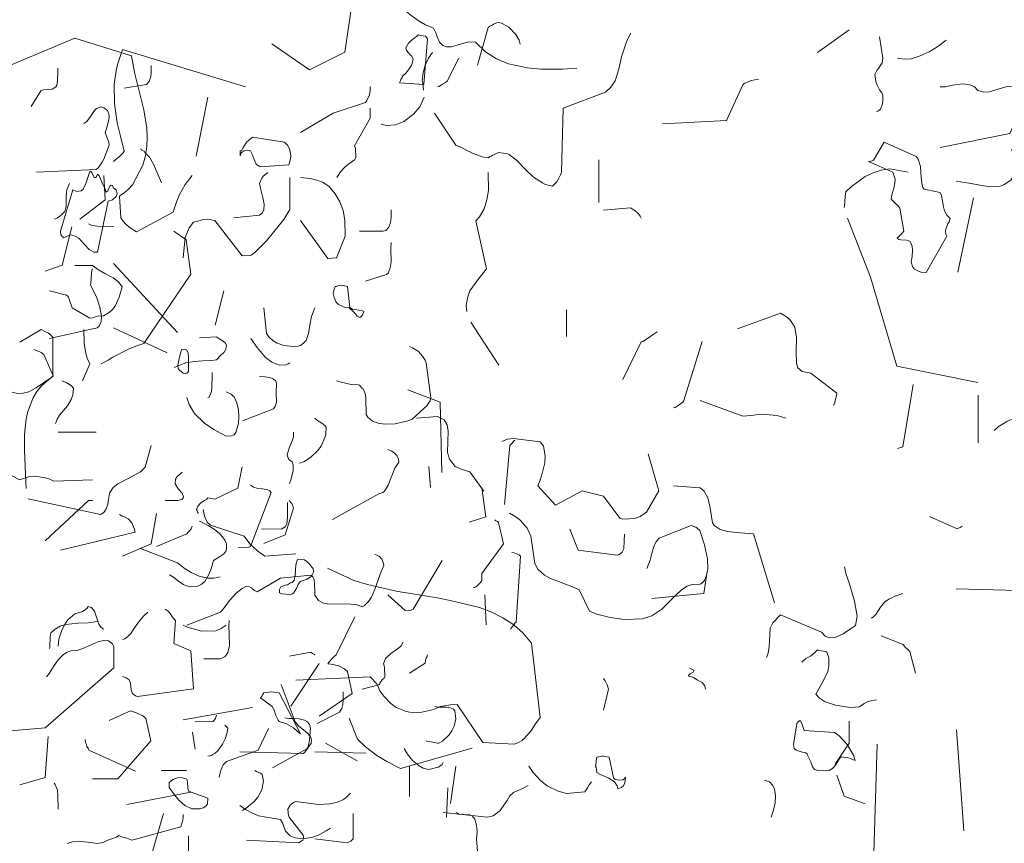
# Model space of a CAD drawing. Header units: metres. Extents: x 180716 to 180809, y 418548 to 418668.
# Tile 63 of 148: x 180796.89 to 180797.721, y 418577.005 to 418577.699. Entities that reach past the tile are written whole.
import ezdxf

# ---------------------------------------------------------------- set-up
doc = ezdxf.new("R2010")
doc.units = ezdxf.units.M
doc.layers.get('0').update_dxf_attribs({"color": 30, "lineweight": 0})
doc.layers.add('B-WE-GR-BOOM-SD', color=253, linetype='Continuous', lineweight=0)

# ---------------------------------------------------------------- blocks, each defined once
blk = doc.blocks.new('SGR-BOOM_S02_G_ZIJ-D')
at = {"flags": 128}
for points in [[(1.2499, 9.0799), (1.489, 9.18), (1.6803, 9.1199), (1.6914, 9.0599), (1.7215, 8.9386), (1.7315, 8.8764), (1.7326, 8.8463), (1.7315, 8.8152), (1.727, 8.7829), (1.7181, 8.7518), (1.6836, 8.6851), (1.6681, 8.6684), (1.6503, 8.6551), (1.6447, 8.6517), (1.6392, 8.6473), (1.6436, 8.5739), (1.6503, 8.5639), (1.6625, 8.5516), (1.6759, 8.5405), (1.697, 8.5272), (1.8204, 8.5928), (1.8293, 8.6217), (1.8405, 8.6506), (1.8616, 8.6862), (1.8849, 8.7173)], [(1.3411, 8.9498), (1.3745, 9.002), (1.3834, 9.0054), (1.3967, 9.0065), (1.4123, 9.0076), (1.4245, 9.0154), (1.4279, 9.022), (1.4301, 9.0343), (1.4312, 9.0688), (1.4312, 9.0788)], [(1.36, 8.7285), (1.5613, 8.7374), (1.5691, 8.744), (1.5813, 8.7618), (1.5869, 8.7718), (1.6047, 8.8196), (1.6036, 8.8297), (1.5958, 8.8497), (1.5913, 8.8619), (1.5969, 8.8775), (1.6036, 8.9053), (1.6047, 8.9153), (1.6036, 8.9253), (1.5991, 8.9364), (1.5958, 8.9386), (1.5925, 8.942), (1.5869, 8.9453), (1.5769, 8.9487), (1.5624, 8.9431), (1.5546, 8.9364), (1.5413, 8.9164), (1.5291, 8.8986), (1.5191, 8.8919)], [(1.5057, 8.5694), (1.5913, 8.635), (1.5869, 8.7173)], [(2.0239, 8.5739), (2.1118, 8.5828), (2.1218, 8.5906), (2.1263, 8.6017), (2.1274, 8.6206), (2.1229, 8.6428), (2.1151, 8.674), (2.1118, 8.6895), (2.1196, 8.7084), (2.124, 8.7151), (2.1396, 8.7273)], [(1.419, 8.5694), (1.4234, 8.5705), (1.4301, 8.5739), (1.4379, 8.5794), (1.4434, 8.5839), (1.4546, 8.5961), (1.459, 8.6139), (1.4601, 8.6484), (1.4623, 8.6684), (1.4712, 8.6895)], [(1.3889, 8.3948), (1.4457, 8.4148), (1.479, 8.5438)], [(1.5346, 8.5539), (1.5435, 8.5494), (1.5647, 8.5461), (1.6203, 8.545)], [(1.578, 8.0823), (1.6014, 8.0946), (1.6169, 8.1046), (1.6703, 8.1313), (1.7003, 8.1435), (1.7215, 8.1502), (1.8805, 8.3848), (1.8649, 8.5005), (1.8605, 8.5038), (1.8494, 8.5105), (1.8371, 8.5194), (1.8316, 8.5227), (1.8227, 8.5294)], [(1.4034, 8.3281), (1.4612, 8.3136), (1.4668, 8.3092), (1.4712, 8.297), (1.4801, 8.2703), (1.5391, 8.2358), (1.5491, 8.2369), (1.5569, 8.2402), (1.5658, 8.2425), (1.5858, 8.2436), (1.6047, 8.2547), (1.6158, 8.2647), (1.6247, 8.2769), (1.6381, 8.307), (1.6481, 8.3414), (1.6358, 8.3581), (1.618, 8.3715), (1.5902, 8.387), (1.5691, 8.3993), (1.548, 8.4137), (1.489, 8.4137)], [(1.9628, 8.2124), (1.9917, 8.3281)], [(2.1263, 8.2703), (2.1352, 8.1846), (2.1429, 8.1724), (2.1585, 8.1591), (2.1719, 8.1513), (2.1941, 8.1435), (2.2264, 8.1402), (2.2419, 8.1413), (2.2519, 8.1446), (2.2642, 8.1546), (2.2697, 8.1602), (2.2775, 8.1846), (2.282, 8.2124), (2.2875, 8.2414), (2.2986, 8.2703)], [(1.2555, 8.01), (1.2566, 8.0089), (1.2577, 8.0056), (1.2611, 8), (1.2733, 7.9878), (1.2955, 7.9822), (1.3144, 7.9834), (1.3333, 7.9878), (1.3589, 8.0011), (1.3834, 8.0178), (1.4145, 8.039), (1.4145, 8.1713), (1.4045, 8.1824), (1.4001, 8.1858), (1.3878, 8.1913), (1.3756, 8.198), (1.3033, 8.1546)], [(1.5146, 8.0245), (1.5391, 8.0823), (1.5302, 8.1012), (1.5246, 8.1224), (1.5202, 8.1513), (1.5191, 8.198)], [(1.8238, 8.069), (1.8393, 8.0768), (1.8638, 8.0857), (1.8916, 8.0901), (1.9205, 8.0923), (1.9494, 8.0934), (1.9672, 8.0957), (1.9806, 8.1101), (1.9928, 8.1213), (1.9984, 8.1313), (2.0006, 8.1446), (1.9961, 8.1524), (1.9895, 8.158), (1.9728, 8.168), (1.9672, 8.1735), (1.9094, 8.1691)], [(2.372, 8.0245), (2.3876, 8.0201), (2.421, 8.0123), (2.4443, 8.0112), (2.4488, 8.01), (2.4532, 8.0045), (2.4566, 8), (2.4621, 7.9978), (2.4688, 7.9822), (2.471, 7.9656), (2.4721, 7.9111), (2.4777, 7.9022), (2.4933, 7.8888), (2.5122, 7.8822), (2.5344, 7.8788), (2.57, 7.8799), (2.6122, 7.8899), (2.6267, 7.8955), (2.6501, 7.9166), (2.669, 7.9333), (2.6768, 7.94), (2.6823, 7.9489), (2.6879, 7.9567), (2.6901, 7.9678), (2.6745, 8.0857), (2.6712, 8.0946), (2.6623, 8.1079), (2.6478, 8.1235), (2.6278, 8.1357), (2.6167, 8.1402)], [(1.9372, 7.9667), (1.9417, 7.97), (1.9494, 7.9889), (1.9506, 8.0056), (1.9517, 8.0401), (1.9517, 8.0523)], [(2.054, 7.8899), (2.1596, 7.93), (2.1652, 7.9378), (2.1696, 7.9522), (2.1685, 7.9856), (2.1696, 8.0145), (2.1674, 8.0234), (2.1585, 8.0312), (2.1452, 8.0356), (2.1307, 8.0378), (2.1118, 8.039)], [(1.4234, 7.881), (1.429, 7.8955), (1.4368, 7.9088), (1.4635, 7.94), (1.4768, 7.9611), (1.4824, 7.9778), (1.4846, 7.9989), (1.479, 8.0067), (1.4712, 8.0123), (1.4657, 8.0156), (1.459, 8.0189), (1.4457, 8.0245)], [(2.2464, 7.7465), (2.2631, 7.7531), (2.2864, 7.7687), (2.3075, 7.7887), (2.3198, 7.8043), (2.332, 7.8332), (2.3353, 7.8432), (2.3364, 7.8688), (2.3331, 7.8733), (2.3264, 7.8788), (2.3187, 7.8844), (2.3075, 7.891), (2.2986, 7.8988)], [(1.4323, 7.851), (1.5613, 7.851)], [(2.213, 7.6786), (2.2186, 7.6942), (2.2252, 7.722), (2.2252, 7.7409), (2.2219, 7.7509), (2.2108, 7.7598), (2.2063, 7.7709), (2.2052, 7.7765), (2.213, 7.801), (2.2219, 7.8221), (2.2264, 7.8354), (2.2264, 7.851)], [(2.3576, 7.5574), (2.5144, 7.643), (2.5277, 7.6486), (2.5333, 7.6531), (2.5455, 7.6731), (2.5689, 7.7298), (2.5822, 7.7498), (2.5811, 7.7609), (2.5755, 7.7732), (2.5678, 7.7809), (2.5578, 7.7876), (2.5444, 7.7932)], [(1.905, 7.5774), (1.905, 7.5785), (1.9027, 7.5819), (1.9016, 7.5874), (1.8994, 7.5908), (1.9038, 7.6019), (1.9127, 7.6119), (1.9205, 7.6175), (1.9261, 7.6208), (1.9328, 7.6241), (1.9372, 7.6297), (1.9439, 7.6286), (1.9606, 7.6253), (2.0384, 7.6631), (2.0529, 7.7342)], [(2.6834, 7.7354), (2.689, 7.6653)], [(1.1732, 7.6731), (1.2299, 7.7298), (1.3022, 7.6909), (1.3322, 7.7009), (1.3534, 7.7031), (1.3901, 7.6975), (1.4045, 7.6931), (1.4179, 7.6864), (1.548, 7.6909)], [(1.7937, 7.6208), (1.836, 7.6208), (1.8494, 7.6241), (1.8538, 7.6297), (1.8549, 7.633), (1.8505, 7.6453), (1.8371, 7.6608), (1.8271, 7.6775), (1.8282, 7.6931), (1.8338, 7.702), (1.846, 7.712), (1.8505, 7.7164)], [(2.0395, 7.4618), (2.0718, 7.4629), (2.0773, 7.464), (2.0818, 7.4662), (2.1507, 7.6486), (2.1463, 7.6542), (2.1396, 7.6575), (2.1218, 7.6608), (2.1062, 7.662), (2.0918, 7.6664), (2.0818, 7.6731)], [(2.8191, 7.5485), (2.8758, 7.5663), (2.8614, 7.6642)], [(-1.686, 7.3984), (-1.5848, 7.3283), (-1.4892, 7.3761), (-1.4636, 7.5474), (-1.5136, 7.6342), (-1.5181, 7.6375), (-1.5225, 7.6408), (-1.5259, 7.6419), (-1.527, 7.643)], [(1.3889, 7.4851), (1.5346, 7.6208), (1.548, 7.6208)], [(2.1263, 7.4762), (2.1985, 7.5051), (2.2264, 7.5952), (2.2252, 7.5997), (2.223, 7.6052), (2.2208, 7.6108), (2.2175, 7.6141), (2.2119, 7.6208)], [(1.6492, 7.4329), (1.7459, 7.4751), (1.7648, 7.5774)], [(1.8082, 7.3706), (1.8215, 7.3628), (1.8393, 7.3483), (1.8549, 7.3383), (1.866, 7.3328), (1.8794, 7.3294), (1.9038, 7.3317), (1.915, 7.3383), (1.9205, 7.3428), (1.9272, 7.3483), (1.9405, 7.3717), (1.9483, 7.3906), (1.9572, 7.4184), (1.9683, 7.4251), (1.975, 7.4295), (1.9806, 7.4329), (1.9906, 7.4406), (1.9984, 7.4495), (1.9995, 7.4529), (2.0006, 7.4607), (2.0006, 7.4751), (1.995, 7.4874), (1.9873, 7.4985), (1.9772, 7.5096), (1.9594, 7.5241), (1.9383, 7.5363), (1.9094, 7.5519)], [(2.8336, 7.3272), (2.8369, 7.3272), (2.8413, 7.3294), (2.8469, 7.335), (2.8502, 7.3383), (2.8591, 7.3461), (2.8614, 7.3517), (2.8625, 7.355), (2.8625, 7.375), (2.9348, 7.4751), (2.9181, 7.5474), (2.9147, 7.5507), (2.9103, 7.553), (2.9081, 7.5541), (2.9058, 7.5563)], [(-1.3724, 7.5341), (-1.3413, 7.5029), (-1.3135, 7.4773), (-1.289, 7.4596), (-1.2712, 7.4495), (-1.2501, 7.4406), (-1.2423, 7.4262), (-1.2401, 7.4173), (-1.2334, 7.4028), (-1.2245, 7.3939), (-1.2145, 7.3906), (-1.2022, 7.3906), (-1.1833, 7.3962), (-1.1555, 7.4039), (-1.1366, 7.4028), (-1.1099, 7.3773), (-1.0799, 7.3584), (-1.0477, 7.345), (-0.9965, 7.3339), (-0.9598, 7.3306), (-0.902, 7.3306), (-0.8631, 7.3328)], [(1.7648, 7.4662), (1.8671, 7.5085), (1.8716, 7.514), (1.876, 7.5185), (1.8816, 7.5252), (1.8849, 7.5341)], [(-1.1314, 7.3413), (-1.1025, 7.4425), (-1.098, 7.4459), (-1.0913, 7.4492), (-1.0858, 7.4525), (-1.0791, 7.4548), (-1.0747, 7.457), (-1.0647, 7.4537), (-1.0469, 7.4437), (-1.028, 7.4236), (-1.0191, 7.4081), (-1.0157, 7.3981)], [(2.9637, 7.4462), (2.9715, 7.4451), (2.977, 7.4429), (2.9881, 7.4373), (2.9926, 7.4329), (2.9781, 7.2104), (2.9737, 7.2071), (2.9692, 7.2004), (2.9626, 7.1915), (2.9592, 7.1871)], [(-1.3338, 7.3113), (-1.326, 7.318), (-1.3204, 7.3247), (-1.316, 7.3313), (-1.3104, 7.3391), (-1.3071, 7.3458), (-1.3049, 7.358), (-1.3093, 7.3658), (-1.3126, 7.3691), (-1.3193, 7.3758), (-1.3227, 7.3814), (-1.3249, 7.388), (-1.3171, 7.4003), (-1.3115, 7.407), (-1.3015, 7.4147), (-1.296, 7.4181), (-1.2915, 7.4225), (-1.2837, 7.4214), (-1.2715, 7.4192), (-1.2659, 7.4125), (-1.2759, 7.2891), (-1.3416, 7.2935), (-1.3393, 7.2991), (-1.3382, 7.3024), (-1.3349, 7.308), (-1.3338, 7.3113), (-1.3338, 7.3113)], [(-1.247, 7.2112), (-1.1892, 7.1256), (-1.1747, 7.1189), (-1.1603, 7.1111), (-1.138, 7.1011), (-1.1147, 7.0933), (-1.1014, 7.0911), (-1.098, 7.0945), (-1.0947, 7.0956), (-1.0913, 7.0978), (-1.0836, 7.1011), (-1.0747, 7.1056), (-1.068, 7.1045), (-1.0502, 7.1022), (-1.0457, 7.1), (-1.0257, 7.0844), (-1.0001, 7.0578), (-0.9801, 7.0388), (-0.9557, 7.0233), (-0.9479, 7.0188), (-0.929, 7.0144), (-0.9256, 7.0177), (-0.9201, 7.0233), (-0.9167, 7.0266), (-0.9112, 7.0366), (-0.9067, 7.0455), (-0.9045, 7.0522), (-0.9001, 7.2246), (-0.7855, 7.2679), (-0.7711, 7.2813), (-0.7599, 7.2991), (-0.7499, 7.3302), (-0.7421, 7.3636), (-0.7277, 7.407), (-0.7177, 7.427)], [(-0.2136, 7.375), (-0.128, 7.4362)], [(-0.0546, 7.216), (-0.049, 7.2182), (-0.0434, 7.2227), (-0.0379, 7.2371), (-0.0368, 7.2471), (-0.0368, 7.2605), (-0.0401, 7.266), (-0.0457, 7.2749), (-0.0512, 7.285), (-0.0557, 7.2972), (-0.059, 7.3161), (-0.0523, 7.3283), (-0.049, 7.3317), (-0.0457, 7.3361), (-0.0423, 7.3417), (-0.039, 7.3472), (-0.0368, 7.3595), (-0.0457, 7.4173)], [(1.8671, 7.2004), (1.9806, 7.2449), (1.9928, 7.2594), (2.0106, 7.2838), (2.0328, 7.3083), (2.0529, 7.3239), (2.0684, 7.3317), (2.0784, 7.3294), (2.0851, 7.3261), (2.0907, 7.3205), (2.0951, 7.3172), (2.104, 7.3128), (2.183, 7.3595), (2.2853, 7.3695), (2.292, 7.3639), (2.2964, 7.3539), (2.2975, 7.3406), (2.2986, 7.3105), (2.2986, 7.3016), (2.3109, 7.2838), (2.3276, 7.2749), (2.3465, 7.2716), (2.4032, 7.2727), (2.4376, 7.2705), (2.4577, 7.2627), (2.4666, 7.2672), (2.4799, 7.2805), (2.4899, 7.295), (2.501, 7.3217), (2.5222, 7.3817), (2.5311, 7.4017), (2.5288, 7.4117), (2.5244, 7.4229), (2.5166, 7.4318), (2.501, 7.4406)], [(2.5444, 7.3027), (2.6034, 7.2505), (2.6234, 7.2516), (2.63, 7.2549), (2.7279, 7.4184)], [(0.0022, 7.3595), (0.0211, 7.3572), (0.0389, 7.3584), (0.0633, 7.3661), (0.0878, 7.3773), (0.1111, 7.3917), (0.1334, 7.4084)], [(-2.1134, 7.0811), (-2.1045, 7.0889), (-2.1, 7.0922), (-2.0945, 7.0978), (-2.0878, 7.1045), (-2.0844, 7.1089), (-2.0956, 7.1534), (-2.1033, 7.1856), (-2.1111, 7.2368), (-2.1122, 7.2902), (-2.1067, 7.3269), (-2.1022, 7.3458), (-2.0889, 7.3836), (-1.7575, 7.2824)], [(-1.2768, 7.2738), (-1.279, 7.2927), (-1.2801, 7.2994), (-1.2779, 7.3205), (-1.2723, 7.3406), (-1.2634, 7.3595), (-1.2523, 7.375)], [(-2.0844, 7.2791), (-2.0244, 7.2891), (-2.0177, 7.2969), (-2.0133, 7.3102), (-2.0122, 7.3213), (-2.0122, 7.3402)], [(-1.2389, 7.2827), (-1.2345, 7.2838), (-1.2256, 7.2894), (-1.2178, 7.2939), (-1.2134, 7.2983), (-1.1811, 7.3595)], [(-1.6085, 7.159), (-1.5206, 7.2112), (-1.4339, 7.2401), (-1.4305, 7.2435), (-1.4227, 7.2613), (-1.4205, 7.2724), (-1.4205, 7.2835)], [(-0.6317, 7.1826), (-0.4594, 7.1915), (-0.4149, 7.2883), (-0.4115, 7.2916), (-0.3926, 7.2994), (-0.3826, 7.3016), (-0.3726, 7.3027)], [(0.1178, 7.1193), (0.3058, 7.1571), (0.3391, 7.2316), (0.338, 7.2405), (0.3358, 7.2494), (0.3336, 7.2583), (0.3313, 7.2672), (0.3291, 7.2727), (0.3202, 7.2816), (0.3147, 7.2838), (0.2946, 7.2827), (0.2502, 7.2694), (0.2346, 7.2683), (0.219, 7.2727), (0.2101, 7.2827), (0.1979, 7.2883), (0.179, 7.2905), (0.1512, 7.2872), (0.1312, 7.2827), (0.1178, 7.2827)], [(2.8725, 7.3027), (2.8769, 7.2015)], [(1.4323, 7.1304), (1.4345, 7.1537), (1.4445, 7.1838), (1.4557, 7.2049), (1.4657, 7.2182), (1.489, 7.2394), (1.5146, 7.2471), (1.5235, 7.2527), (1.5302, 7.2583), (1.5335, 7.2638), (1.5446, 7.2605), (1.5546, 7.2483), (1.5702, 7.2038), (1.5769, 7.1938), (1.5858, 7.1871)], [(-1.8909, 7.0956), (-1.8587, 7.2546)], [(-1.3905, 7.1823), (-1.3894, 7.1812), (-1.3805, 7.179), (-1.3772, 7.1779), (-1.3527, 7.1801), (-1.3304, 7.189), (-1.3038, 7.209), (-1.2871, 7.229), (-1.2748, 7.2546)], [(1.6492, 7.0281), (1.6525, 7.0269), (1.6592, 7.0247), (1.6625, 7.0236), (1.6725, 7.0169), (1.677, 7.0047), (1.6781, 6.9936), (1.6792, 6.9814), (1.6836, 6.9702), (1.6892, 6.9658), (1.6937, 6.9624), (1.7003, 6.9602), (1.8894, 6.9858), (1.8805, 7.1137), (1.8227, 7.1393), (1.8282, 7.216), (1.8193, 7.226), (1.816, 7.2316), (1.8104, 7.2405), (1.8038, 7.2483), (1.7937, 7.2549)], [(1.6492, 7.1526), (1.657, 7.1548), (1.6681, 7.1626), (1.6781, 7.1726), (1.6859, 7.1849), (1.7037, 7.2104), (1.7203, 7.2316), (1.7348, 7.2449)], [(2.3131, 6.8935), (2.4243, 6.9702), (2.4087, 7.0447), (2.3965, 7.0548), (2.3798, 7.0636), (2.3531, 7.0692), (2.342, 7.0703), (2.3476, 7.0781), (2.3554, 7.087), (2.3643, 7.0948), (2.3709, 7.1003), (2.4332, 7.2293)], [(-1.5106, 7.0377), (-1.5006, 7.0533), (-1.4895, 7.0655), (-1.4795, 7.0744), (-1.4628, 7.0856), (-1.4594, 7.0922), (-1.4606, 7.1167), (-1.4628, 7.1234), (-1.4205, 7.1979), (-1.4205, 7.2246)], [(1.9239, 7.087), (1.9806, 7.087), (1.9961, 7.0948), (2.005, 7.1081), (2.0106, 7.1326), (2.0095, 7.1704), (2.0084, 7.1982), (2.0095, 7.216)], [(1.2733, 6.8446), (1.3889, 6.8546), (1.6203, 7.057), (1.6203, 7.1293), (1.6158, 7.1382), (1.6025, 7.1482), (1.5858, 7.1493), (1.5669, 7.1448), (1.5157, 7.1215), (1.4957, 7.1148), (1.4757, 7.1137), (1.4612, 7.1081), (1.449, 7.1003), (1.4323, 7.0837), (1.419, 7.0648), (1.4023, 7.0381), (1.3934, 7.0269)], [(-1.7719, 7.1089), (-1.7675, 7.1122), (-1.7642, 7.1167), (-1.7597, 7.1245), (-1.7542, 7.1334), (-1.7386, 7.1467), (-1.6518, 7.1334), (-1.6441, 7.1256), (-1.6385, 7.1156), (-1.6363, 7.1034), (-1.6352, 7.0945), (-1.6374, 7.0811), (-1.6407, 7.0722), (-1.7175, 7.0667), (-1.7286, 7.0744), (-1.7341, 7.0867), (-1.7397, 7.1011), (-1.7441, 7.11), (-1.7508, 7.1122), (-1.7608, 7.11), (-1.7686, 7.1045), (-1.7719, 7.0967), (-1.7719, 7.1089), (-1.7719, 7.1089)], [(-0.076, 7.0811), (-0.0704, 7.0822), (-0.066, 7.0833), (-0.0627, 7.0844), (-0.0337, 7.1334), (0.053, 7.0945), (0.0586, 7.0878), (0.0641, 7.0678), (0.0652, 7.0522), (0.0664, 7.0377), (0.0686, 7.0177), (0.0708, 7.011), (0.0741, 7.0066), (0.083, 7.0044), (0.1175, 6.9977), (0.1208, 6.9899), (0.1242, 6.9755), (0.1264, 6.9588), (0.1297, 6.9477), (0.1353, 6.9365), (0.1442, 6.9276), (0.142, 6.9187), (0.1386, 6.9132), (0.1331, 6.8987), (0.132, 6.8921), (0.1331, 6.8854), (0.1353, 6.8798), (0.0797, 6.782), (0.0664, 6.7831), (0.0608, 6.7842), (0.0486, 6.7909), (0.043, 6.7975), (0.0397, 6.8109), (0.0419, 6.8253), (0.043, 6.842), (0.0419, 6.8531), (0.0363, 6.8654), (0.033, 6.8676), (0.0263, 6.8687), (0.0119, 6.8698), (0.0063, 6.8709), (0.0018, 6.8743), (0.0085, 6.882), (0.0152, 6.8876), (0.0196, 6.8932), (0.0085, 6.9554), (0.003, 6.9621), (-0.0004, 6.9655), (-0.0037, 6.9688), (-0.0148, 6.9799), (-0.0126, 6.991), (-0.007, 7.0088), (-0.0048, 7.0233), (-0.0037, 7.0333), (-0.0104, 7.0522), (-0.076, 7.0811)], [(2.4577, 6.9847), (2.5144, 6.9991), (2.5199, 7.008), (2.5244, 7.0147), (2.5288, 7.0192), (2.5322, 7.0225), (2.5344, 7.0281), (2.5333, 7.0559), (2.5322, 7.0648), (2.53, 7.0703), (2.5366, 7.0881), (2.5544, 7.1048), (2.5811, 7.1226), (2.59, 7.1315), (2.5967, 7.1437)], [(-2.0411, 7.1156), (-2.0388, 7.1145), (-2.0377, 7.1122), (-2.03, 7.1078), (-2.0288, 7.1056), (-2.0166, 7.0933), (-2.0055, 7.0744), (-1.991, 7.0411), (-1.9844, 7.0233)], [(0.1612, 7.0281), (0.1957, 7.0225), (0.2246, 7.0169), (0.2524, 7.0125), (0.2802, 7.0147), (0.2891, 7.0181), (0.3091, 7.0314), (0.3147, 7.0403), (0.3191, 7.0559), (0.318, 7.0848), (0.3147, 7.1026), (0.3102, 7.1137)], [(2.213, 7.0959), (2.2853, 7.1092), (2.2875, 7.1081), (2.2909, 7.1048), (2.2975, 7.1015), (2.2986, 7.1003)], [(2.6178, 7.0392), (2.6712, 7.0725), (2.6723, 7.0826), (2.6745, 7.0892), (2.6768, 7.0926), (2.679, 7.1003)], [(-0.8041, 6.9702), (-0.8041, 7.0859)], [(2.2175, 6.928), (2.3131, 7.0714)], [(-2.2568, 6.8932), (-2.2235, 7.0044), (-2.2123, 6.9999), (-2.2012, 7.0022), (-2.1957, 7.0066), (-2.1879, 7.0222), (-2.1779, 7.0544), (-2.1756, 7.0555), (-2.1712, 7.05), (-2.1656, 7.0377), (-2.1601, 7.0377), (-2.1567, 7.0466), (-2.1523, 7.0422), (-2.1423, 7.0188), (-2.1367, 7.0088), (-2.1334, 6.9988), (-2.1289, 7.0022), (-2.1234, 7.0144), (-2.12, 7.0177), (-2.1167, 7.0166), (-2.1134, 7.0088), (-2.1067, 7.0044), (-2.1033, 6.9944), (-2.1067, 6.9866), (-2.1167, 6.9777), (-2.1278, 6.9743), (-2.1567, 6.8364), (-2.1667, 6.8364), (-2.179, 6.8442), (-2.1912, 6.8565), (-2.2068, 6.8743), (-2.2168, 6.8798), (-2.229, 6.8832), (-2.2346, 6.882), (-2.2379, 6.8798), (-2.2412, 6.8776), (-2.249, 6.8754), (-2.2501, 6.8776), (-2.2524, 6.8787), (-2.2557, 6.8843), (-2.2568, 6.8898), (-2.2568, 6.8932), (-2.2568, 6.8932)], [(-1.1603, 6.6763), (-1.1614, 6.693), (-1.157, 6.7163), (-1.1514, 6.7319), (-1.128, 6.7653), (-1.1069, 6.792), (-1.1358, 6.921), (-1.1258, 6.9321), (-1.1136, 6.9532), (-1.1058, 6.9777), (-1.1014, 7.0033), (-1.1025, 7.0511)], [(-0.1413, 6.9569), (-0.1402, 6.9602), (-0.1391, 6.9869), (-0.1369, 6.9991), (-0.1213, 7.0136), (-0.0846, 7.0403), (-0.0635, 7.0503), (-0.0412, 7.0581), (-0.0179, 7.0614), (0.0311, 7.0525)], [(-1.9254, 6.8209), (-1.9199, 6.8765), (-1.9098, 6.9021), (-1.8976, 6.9176), (-1.8865, 6.9199), (-1.8698, 6.9243), (-1.8598, 6.9254), (-1.8398, 6.9221), (-1.7664, 6.8264), (-1.7475, 6.8276), (-1.7419, 6.8287), (-1.7319, 6.8353), (-1.7008, 6.8676), (-1.6541, 6.9243), (-1.6374, 6.9521), (-1.6374, 7.0377)], [(-1.6085, 6.9221), (-1.5351, 6.8198), (-1.5117, 6.8209), (-1.4884, 6.8798), (-1.4895, 6.9232), (-1.4939, 6.9488), (-1.5028, 6.9721), (-1.5151, 6.9944), (-1.5328, 7.0144), (-1.5495, 7.0255), (-1.5651, 7.0311), (-1.5829, 7.0355), (-1.6085, 7.0377)], [(0.1656, 6.7823), (0.2079, 6.9836)], [(-1.4494, 6.8932), (-1.386, 6.8932), (-1.3783, 6.8954), (-1.3705, 6.9043), (-1.366, 6.9165), (-1.3638, 6.931), (-1.3638, 6.951)], [(-0.7908, 6.9502), (-0.7185, 6.9558), (-0.7062, 6.9491), (-0.6962, 6.9402), (-0.6918, 6.9335), (-0.6896, 6.928)], [(-0.1324, 6.928), (-0.0701, 6.7689), (0.001, 6.5287), (0.219, 6.4854)], [(1.548, 6.6822), (1.6336, 6.6822), (1.7448, 6.8112), (1.7281, 6.8857), (1.7215, 6.8924), (1.7159, 6.8957), (1.7059, 6.9002), (1.6992, 6.9035), (1.677, 6.9113), (1.6047, 6.879)], [(2.6745, 6.8112), (2.6768, 6.8101), (2.6912, 6.8068), (2.7068, 6.8034), (2.7123, 6.8023), (2.7168, 6.8023), (2.729, 6.8101), (2.7513, 6.8312), (2.7613, 6.8446), (2.7691, 6.8601), (2.7746, 6.8846), (2.7713, 6.9113), (2.7668, 6.9169), (2.7557, 6.9224), (2.7424, 6.9246), (2.7134, 6.9246), (2.7034, 6.9269)], [(1.8949, 6.8746), (1.955, 6.8757), (1.9639, 6.8857), (1.965, 6.8902), (1.9672, 6.8968)], [(2.1552, 6.72), (2.2719, 6.7834), (2.2775, 6.7945), (2.2808, 6.8134), (2.282, 6.8279), (2.2842, 6.8535), (2.2808, 6.8657), (2.2742, 6.8746), (2.2642, 6.8802), (2.2453, 6.8846), (2.2252, 6.8857), (2.2108, 6.8857), (2.1974, 6.8879)], [(-1.4339, 6.7586), (-1.3772, 6.7764), (-1.3727, 6.7797), (-1.3671, 6.7942), (-1.3638, 6.8109), (-1.3649, 6.8465), (-1.3638, 6.8631)], [(1.9372, 6.7589), (1.9439, 6.76), (1.9472, 6.7612), (1.9506, 6.7623), (1.9517, 6.7634), (1.9628, 6.7689), (1.9717, 6.7767), (1.9873, 6.799), (1.9961, 6.8179), (2.0028, 6.839), (2.005, 6.8546), (2.0028, 6.8557), (2.0006, 6.859), (1.9984, 6.8601), (1.995, 6.8635)], [(1.8949, 6.7823), (1.886, 6.8401)], [(-2.1134, 6.8064), (-1.941, 6.6196)], [(1.3033, 6.6622), (1.3889, 6.6866), (1.399, 6.8257)], [(-2.2868, 6.604), (-2.1578, 6.6329), (-2.1523, 6.6374), (-2.1467, 6.6496), (-2.1456, 6.6641), (-2.1501, 6.6885), (-2.159, 6.713), (-2.1756, 6.7486), (-2.1745, 6.7519), (-2.1734, 6.7797), (-2.1712, 6.792)], [(2.2986, 6.7734), (2.471, 6.7689)], [(-1.5151, 6.7441), (-1.5128, 6.7441), (-1.5062, 6.7464), (-1.5006, 6.7475), (-1.4939, 6.7464), (-1.4817, 6.7441), (-1.4761, 6.6874), (-1.4683, 6.683), (-1.4439, 6.6796), (-1.4383, 6.6763), (-1.4417, 6.6663), (-1.4461, 6.6618), (-1.4483, 6.6607), (-1.4561, 6.6641), (-1.4606, 6.6696), (-1.4661, 6.6752), (-1.4772, 6.6863), (-1.4884, 6.6874), (-1.495, 6.6897), (-1.4984, 6.6919), (-1.5062, 6.6952), (-1.5128, 6.7019), (-1.5184, 6.7141), (-1.5206, 6.7252), (-1.5184, 6.7364), (-1.5151, 6.7441), (-1.5151, 6.7441)], [(2.6178, 6.6233), (2.6178, 6.7245)], [(1.7804, 6.7111), (1.866, 6.7111)], [(2.054, 6.5754), (2.0673, 6.5832), (2.094, 6.6066), (2.1062, 6.621), (2.1196, 6.6455), (2.1252, 6.6744), (2.1207, 6.6967), (2.1151, 6.7011), (2.1018, 6.7078), (2.0962, 6.7111)], [(-0.8909, 6.6088), (-0.8909, 6.6811)], [(-0.4293, 6.6299), (-0.3137, 6.6722), (-0.3026, 6.6655), (-0.2948, 6.66), (-0.2859, 6.6522), (-0.2748, 6.6344), (-0.2703, 6.6066), (-0.2714, 6.5677), (-0.2703, 6.5376), (-0.267, 6.5243), (-0.2547, 6.5143), (-0.2314, 6.5098), (-0.1613, 6.4564), (-0.1624, 6.4487), (-0.1647, 6.4398), (-0.1669, 6.4309), (-0.1702, 6.4231)], [(-1.1492, 6.6474), (-1.0735, 6.5317)], [(1.419, 6.6677), (1.4223, 6.6633), (1.4301, 6.6444), (1.4312, 6.6266), (1.4323, 6.5799)], [(2.7424, 6.5521), (2.7468, 6.6522)], [(-2.1134, 6.6329), (-1.9688, 6.5651)], [(-0.7385, 6.4931), (-0.6896, 6.5943), (-0.6851, 6.5955), (-0.6751, 6.6021), (-0.6573, 6.6144), (-0.6518, 6.6177), (-0.6462, 6.6221)], [(1.6647, 6.5955), (1.8805, 6.6377)], [(2.0684, 6.4753), (2.243, 6.4665), (2.2519, 6.472), (2.2575, 6.4753), (2.2608, 6.4842), (2.2597, 6.4931), (2.2119, 6.5532), (2.2097, 6.5599), (2.2086, 6.5677), (2.2074, 6.5799), (2.2152, 6.5943), (2.2264, 6.6032), (2.233, 6.6066), (2.312, 6.5955), (2.3487, 6.5977), (2.372, 6.6032), (2.3932, 6.6121), (2.4032, 6.6188), (2.4187, 6.6344)], [(-1.743, 6.604), (-1.7263, 6.5796), (-1.703, 6.5529), (-1.6863, 6.5395), (-1.6663, 6.5317), (-1.6474, 6.5328), (-1.6418, 6.5351), (-1.6374, 6.5384)], [(-0.6017, 6.4164), (-0.5973, 6.4175), (-0.5895, 6.4231), (-0.5828, 6.4275), (-0.5772, 6.432), (-0.5739, 6.4364), (-0.525, 6.5955)], [(-2.3491, 6.1992), (-2.3513, 6.2381), (-2.3536, 6.3015), (-2.3536, 6.3449), (-2.3491, 6.3872), (-2.3447, 6.4072), (-2.3302, 6.4439), (-2.3202, 6.4606), (-2.308, 6.4761), (-2.2768, 6.5028), (-2.3013, 6.5606), (-2.3091, 6.5662), (-2.3169, 6.5695), (-2.3291, 6.574)], [(-1.9399, 6.5317), (-1.9388, 6.5351), (-1.9376, 6.5451), (-1.9343, 6.5573), (-1.9332, 6.5629), (-1.9299, 6.574), (-1.921, 6.5751), (-1.9154, 6.5718), (-1.9121, 6.564), (-1.911, 6.5495), (-1.911, 6.5151), (-1.9154, 6.5106), (-1.9199, 6.5095), (-1.9254, 6.5106), (-1.9354, 6.5184), (-1.9388, 6.5228), (-1.9399, 6.5317), (-1.9399, 6.5317)], [(1.7459, 6.422), (1.7882, 6.5654)], [(2.2986, 6.4798), (2.4076, 6.4665), (2.4143, 6.4698), (2.4199, 6.472), (2.4276, 6.4798), (2.4276, 6.5654)], [(0.2635, 6.3552), (0.2746, 6.3652), (0.298, 6.3797), (0.3102, 6.3853), (0.338, 6.3908), (0.4303, 6.3853), (0.4926, 6.3775), (0.5059, 6.3786), (0.5137, 6.3842), (0.5215, 6.4031), (0.5226, 6.4275), (0.5226, 6.4553), (0.5104, 6.4765), (0.5026, 6.4842), (0.4948, 6.492), (0.4804, 6.5009), (0.4648, 6.5087), (0.4615, 6.5076), (0.4537, 6.5065), (0.4448, 6.5009), (0.4403, 6.4965), (0.4359, 6.4931)], [(-1.9154, 6.445), (-1.9098, 6.4261), (-1.8954, 6.4016), (-1.8676, 6.3749), (-1.8431, 6.3582), (-1.8098, 6.3405), (-1.7953, 6.3416), (-1.7909, 6.3427), (-1.7875, 6.3438), (-1.7831, 6.3505), (-1.7764, 6.3749), (-1.7753, 6.3927), (-1.7764, 6.4116), (-1.7808, 6.4305), (-1.7875, 6.4461), (-1.7909, 6.4483), (-1.7964, 6.4539), (-1.8098, 6.4594)], [(-1.3193, 6.465), (-1.2315, 6.4316), (-1.227, 6.2426)], [(0.0022, 6.3074), (0.0077, 6.3085), (0.0111, 6.3096), (0.0144, 6.3108), (0.0166, 6.3119), (0.0444, 6.4798)], [(-0.5305, 6.4364), (-0.4149, 6.3942), (-0.3937, 6.3964), (-0.3659, 6.3997), (-0.3226, 6.3964), (-0.2992, 6.3886)], [(0.2201, 6.3219), (0.2201, 6.4509)], [(-1.2957, 6.3886), (-1.2389, 6.3931), (-1.2212, 6.3842), (-1.2134, 6.3708), (-1.21, 6.3541), (-1.2111, 6.3252), (-1.2123, 6.2963), (-1.2067, 6.2785), (-1.1911, 6.2585), (-1.1722, 6.2507), (-1.1522, 6.244), (-1.1144, 6.1918)], [(-1.0655, 6.3263), (-1.0499, 6.3319), (-1.0343, 6.3341), (-0.962, 6.3252), (-0.9531, 6.313), (-0.9487, 6.2874), (-0.9498, 6.2685), (-0.9565, 6.2396), (-0.962, 6.2218), (-0.9687, 6.2062), (-0.9209, 6.154), (-0.8486, 6.1929), (-0.7908, 6.1784), (-0.7474, 6.1195), (-0.7385, 6.1161), (-0.7062, 6.1184), (-0.6918, 6.1239), (-0.6751, 6.135), (-0.6417, 6.1929), (-0.6707, 6.293)], [(-1.058, 6.1558), (-1.0435, 6.3149), (-1.0302, 6.3293)], [(-2.3436, 6.1714), (-2.1489, 6.1292), (-2.14, 6.1347), (-2.1345, 6.1425), (-2.1289, 6.1558), (-2.1278, 6.1636), (-2.1256, 6.1803), (-2.1234, 6.1881), (-2.1145, 6.2014), (-2.1022, 6.2114), (-2.0722, 6.227), (-2.0411, 6.2437), (-2.0277, 6.257), (-2.0122, 6.3149)], [(-0.6017, 6.2062), (-0.5305, 6.2007), (-0.5194, 6.1918), (-0.5094, 6.174), (-0.5038, 6.1517), (-0.4972, 6.1061), (-0.4927, 6.0995), (-0.476, 6.0883), (-0.456, 6.0828), (-0.4327, 6.0806), (-0.386, 6.0772), (-0.3292, 5.8904)], [(-1.872, 6.1425), (-1.8698, 6.1336), (-1.8676, 6.1247), (-1.8609, 6.108), (-1.852, 6.1002), (-1.7608, 6.0702), (-1.7453, 6.0502), (-1.7241, 6.0302), (-1.7052, 6.0168), (-1.6218, 6.0224)], [(-1.7138, 6.0894), (-1.6593, 6.0906), (-1.6504, 6.0961), (-1.646, 6.1039), (-1.6437, 6.1206), (-1.6437, 6.1617)], [(-2.2568, 6.0324), (-2.0555, 6.0813), (-2.0578, 6.0913), (-2.0644, 6.1069), (-2.0744, 6.1169), (-2.0822, 6.1214), (-2.09, 6.1247), (-2.0978, 6.1292)], [(-1.0446, 6.1325), (-1.028, 6.1225), (-1.0157, 6.1136), (-0.9968, 6.0925), (-0.9868, 6.0702), (-0.9768, 5.9968), (-0.9679, 5.9812), (-0.9501, 5.9657), (-0.9356, 5.9568), (-0.8745, 5.9334), (-0.8567, 5.9256), (-0.8289, 5.8678), (-0.8089, 5.86), (-0.7733, 5.8511), (-0.7355, 5.8456), (-0.6854, 5.8478), (-0.661, 5.8556), (-0.6332, 5.8734), (-0.5953, 5.9123), (-0.5809, 5.9256), (-0.5653, 5.9356), (-0.552, 5.9401), (-0.5308, 5.9412), (-0.5275, 5.9423), (-0.5186, 5.9512), (-0.5131, 5.9657), (-0.5097, 5.9824), (-0.5108, 6.009), (-0.5186, 6.0469), (-0.5308, 6.0858), (-0.5386, 6.0925), (-0.542, 6.0947), (-0.5542, 6.0991), (-0.6409, 6.0647), (-0.6498, 6.0546), (-0.6565, 6.0402), (-0.661, 6.0235), (-0.6654, 6.0057), (-0.6743, 5.9835)], [(0.0889, 6.1239), (0.1634, 6.0906), (0.1667, 6.0917), (0.1712, 6.0939), (0.1745, 6.0961), (0.1768, 6.0972)], [(-0.882, 6.0894), (-0.8597, 6.0327), (-0.7541, 6.0194), (-0.7507, 6.0205), (-0.7463, 6.0227), (-0.7407, 6.0272), (-0.7363, 6.0361), (-0.7352, 6.0583), (-0.7341, 6.0761)], [(-2.0411, 6.0368), (-1.941, 5.999), (-1.9232, 5.9846), (-1.9043, 5.9723), (-1.882, 5.9623), (-1.8587, 5.9568), (-1.842, 5.9568), (-1.8253, 5.9612)], [(-1.6652, 5.9268), (-1.6618, 5.9334), (-1.6507, 5.9379), (-1.6441, 5.939), (-1.6363, 5.9445), (-1.6318, 5.9457), (-1.6263, 5.9512), (-1.6229, 5.9657), (-1.6218, 5.9935), (-1.6174, 6.0079), (-1.5985, 6.0068), (-1.5918, 6.0024), (-1.5829, 5.9935), (-1.5796, 5.9879), (-1.5751, 5.9835), (-1.574, 5.9735), (-1.5796, 5.9623), (-1.5907, 5.9546), (-1.6096, 5.9479), (-1.6151, 5.9401), (-1.6185, 5.9312), (-1.6274, 5.9167), (-1.6307, 5.9145), (-1.6374, 5.9134), (-1.6596, 5.9145), (-1.6652, 5.9179), (-1.6652, 5.9268), (-1.6652, 5.9268)], [(-1.6218, 5.6821), (-1.4205, 5.691), (-1.4038, 5.6732), (-1.3994, 5.6654), (-1.3949, 5.6532), (-1.3838, 5.6387), (-1.3649, 5.6187), (-1.3505, 5.6087), (-1.3238, 5.5976), (-1.3038, 5.5942), (-1.2815, 5.5953), (-1.2493, 5.6031), (-1.2315, 5.6109), (-1.2037, 5.6154), (-1.1859, 5.6165), (-1.1169, 5.5142), (-1.0313, 5.5097), (-1.0202, 5.5142), (-1.0102, 5.5197), (-0.9935, 5.5375), (-0.9857, 5.5475), (-0.9746, 5.5642), (-0.9623, 5.5809), (-0.9857, 5.7822), (-1.0079, 5.8089), (-1.0335, 5.8311), (-1.0624, 5.85), (-1.0925, 5.8656), (-1.1258, 5.8778), (-1.197, 5.8956), (-1.2348, 5.9034), (-1.3505, 5.9223), (-1.4283, 5.9401), (-1.465, 5.9512), (-1.5362, 5.9846)], [(-0.3515, 5.7436), (-0.347, 5.7547), (-0.3437, 5.7725), (-0.3426, 5.787), (-0.3415, 5.8225), (-0.3337, 5.837), (-0.3137, 5.8581), (-0.2025, 5.8114), (-0.1925, 5.8003), (-0.1813, 5.7959), (-0.1658, 5.797), (-0.1446, 5.807), (-0.1246, 5.8203), (-0.1113, 5.8292), (-0.1068, 5.8548), (-0.1135, 5.8948), (-0.1291, 5.9471), (-0.1357, 5.9671), (-0.1402, 5.9882)], [(-0.6607, 5.9026), (-0.5205, 5.916), (-0.5116, 5.9749)], [(0.1612, 5.9282), (0.3625, 5.9226)], [(-0.069, 5.8503), (-0.0657, 5.8503), (-0.0612, 5.8537), (-0.0557, 5.8592), (-0.0434, 5.8793), (-0.0323, 5.8926), (-0.0212, 5.9004), (-0.0112, 5.9048), (-0.0045, 5.9082), (0.0166, 5.916)], [(-2.2868, 5.7677), (-2.2857, 5.7711), (-2.2846, 5.7989), (-2.2824, 5.81), (-2.2713, 5.82), (-2.2579, 5.8278), (-2.2435, 5.8322), (-2.209, 5.8356), (-2.1823, 5.8367), (-2.1578, 5.84)], [(-1.9254, 5.83), (-1.9121, 5.8244), (-1.8754, 5.8144), (-1.8376, 5.8155), (-1.8231, 5.8211), (-1.8098, 5.83)], [(-0.0412, 5.8014), (0.0177, 5.7781), (0.0244, 5.7703), (0.0288, 5.7669), (0.0333, 5.7625), (0.0355, 5.7592), (0.0511, 5.7013)], [(-0.2558, 5.7302), (-0.2447, 5.7403), (-0.2325, 5.7469), (-0.2214, 5.7558), (-0.2136, 5.7636), (-0.2103, 5.7625), (-0.1913, 5.7592), (-0.188, 5.758), (-0.1825, 5.7425), (-0.1825, 5.7202), (-0.1858, 5.7058), (-0.198, 5.6791), (-0.218, 5.6446), (-0.2091, 5.6346), (-0.1925, 5.6235), (-0.1647, 5.6146), (-0.1257, 5.6079), (-0.1002, 5.6101), (-0.0879, 5.619), (-0.0813, 5.6224), (-0.0735, 5.6257), (-0.0546, 5.629)], [(-0.5161, 5.658), (-0.5172, 5.6669), (-0.525, 5.6757), (-0.5372, 5.6824), (-0.5461, 5.688), (-0.5539, 5.6913), (-0.5606, 5.6924), (-0.5617, 5.6947), (-0.5572, 5.6991), (-0.5494, 5.7036), (-0.5472, 5.7069), (-0.5472, 5.7091), (-0.5583, 5.7147)], [(-1.7728, 5.4889), (-1.6004, 5.4845), (-1.5959, 5.4889), (-1.5904, 5.4978), (-1.5848, 5.5056), (-1.5804, 5.5112), (-1.5792, 5.5223), (-1.5826, 5.5312), (-1.5915, 5.5412), (-1.6137, 5.5579), (-1.6237, 5.5701), (-1.6615, 5.6702)], [(-0.7908, 5.6869), (-0.7863, 5.6802), (-0.7808, 5.6691), (-0.7774, 5.658), (-0.7908, 5.6012)], [(-1.7086, 5.6476), (-1.7019, 5.6487), (-1.6941, 5.6498), (-1.6885, 5.651), (-1.6796, 5.6498), (-1.6663, 5.6476), (-1.6085, 5.5375), (-1.6185, 5.5453), (-1.6274, 5.5531), (-1.6463, 5.5642), (-1.6663, 5.5709), (-1.6696, 5.5742), (-1.6752, 5.5865), (-1.6796, 5.6009), (-1.6852, 5.6109), (-1.693, 5.6165), (-1.7019, 5.6231), (-1.7052, 5.6265), (-1.7175, 5.6343), (-1.7163, 5.6354), (-1.713, 5.6387), (-1.7119, 5.6421), (-1.7097, 5.6454), (-1.7086, 5.6465), (-1.7086, 5.6476), (-1.7086, 5.6476)], [(-1.564, 5.5653), (-1.5039, 5.5953), (-1.5006, 5.5998), (-1.4973, 5.6054), (-1.495, 5.6165), (-1.4939, 5.6287), (-1.4939, 5.651)], [(-1.9254, 5.5753), (-1.7386, 5.6087)], [(-1.4772, 5.5798), (-1.455, 5.5231), (-1.4339, 5.5019), (-1.4027, 5.4786), (-1.376, 5.463), (-1.3393, 5.4441), (-1.1458, 5.4986)], [(-0.2784, 5.5086), (-0.2695, 5.5653), (-0.2651, 5.5709), (-0.2606, 5.5731), (-0.2562, 5.5653), (-0.2495, 5.5464), (-0.1672, 5.5409), (-0.155, 5.532), (-0.1338, 5.5086), (-0.116, 5.4797), (-0.1116, 5.4652), (-0.1227, 5.4697), (-0.1327, 5.473), (-0.1438, 5.4741), (-0.1494, 5.4752), (-0.1538, 5.4708), (-0.1605, 5.4597), (-0.1639, 5.4541), (-0.1727, 5.4441), (-0.1816, 5.4385), (-0.1928, 5.4374), (-0.2128, 5.4385), (-0.2217, 5.4408), (-0.2272, 5.4486), (-0.2317, 5.4619), (-0.2406, 5.4797), (-0.2417, 5.483), (-0.2461, 5.4864), (-0.2573, 5.4886), (-0.2706, 5.493), (-0.2762, 5.4975), (-0.2784, 5.5086), (-0.2784, 5.5086)], [(-0.1658, 5.4556), (-0.128, 5.5123), (-0.128, 5.5712)], [(-1.8287, 5.4207), (-1.8253, 5.4319), (-1.8231, 5.4408), (-1.8175, 5.4541), (-1.8086, 5.463), (-1.723, 5.493), (-1.6952, 5.552)], [(0.1816, 5.2752), (0.1618, 5.5481)], [(-2.1901, 5.5219), (-2.189, 5.5142), (-2.1868, 5.5086), (-2.1856, 5.503), (-2.1812, 5.4964), (-2.1801, 5.493), (-2.0544, 5.4363)], [(-1.5414, 5.5123), (-1.4558, 5.4645)], [(-0.0619, 5.1877), (-0.052, 5.5091)], [(-1.329, 5.4978), (-1.3201, 5.4822), (-1.3068, 5.4656), (-1.289, 5.4511), (-1.2779, 5.4444), (-1.2634, 5.4411), (-1.2545, 5.4433), (-1.2456, 5.4455), (-1.2367, 5.4478), (-1.2323, 5.4511), (-1.2267, 5.4544), (-1.2234, 5.46)], [(-0.8133, 5.4497), (-0.8122, 5.4497), (-0.8111, 5.4652), (-0.8089, 5.4741), (-0.8033, 5.4752), (-0.7955, 5.4764), (-0.7944, 5.4775), (-0.7877, 5.4764), (-0.7755, 5.4741), (-0.7644, 5.4185), (-0.7599, 5.4141), (-0.7466, 5.4119), (-0.7388, 5.413), (-0.7344, 5.4163), (-0.7321, 5.4207), (-0.7332, 5.4041), (-0.7377, 5.3963), (-0.7421, 5.3929), (-0.7522, 5.3885), (-0.7544, 5.3974), (-0.761, 5.4074), (-0.7788, 5.4185), (-0.7977, 5.4263), (-0.8089, 5.433), (-0.81, 5.443), (-0.8111, 5.4463), (-0.8133, 5.4497), (-0.8133, 5.4497)], [(-1.2037, 5.3496), (-1.1892, 5.4497)], [(-0.9924, 5.4497), (-0.9812, 5.433), (-0.9601, 5.4107), (-0.9434, 5.3974), (-0.9134, 5.3829), (-0.8912, 5.3763), (-0.8411, 5.3807), (-0.8344, 5.3918), (-0.83, 5.3996), (-0.8233, 5.4074)], [(-0.1613, 5.4255), (-0.1413, 5.3688), (-0.0846, 5.3488)], [(-1.9632, 5.3929), (-1.9632, 5.4063), (-1.9532, 5.4141), (-1.941, 5.4185), (-1.9299, 5.4196), (-1.9154, 5.4152), (-1.9143, 5.4074), (-1.9132, 5.3918), (-1.911, 5.3829), (-1.8587, 5.364), (-1.8598, 5.3473), (-1.8642, 5.3418), (-1.872, 5.3373), (-1.8765, 5.3362), (-1.8798, 5.3351), (-1.9021, 5.3351), (-1.921, 5.344), (-1.9376, 5.3585), (-1.9521, 5.3763), (-1.9632, 5.3929), (-1.9632, 5.3929)], [(-1.2234, 5.3254), (-1.1044, 5.3121), (-1.0888, 5.3165), (-1.071, 5.3299), (-1.051, 5.3577), (-1.0443, 5.3699), (-1.0343, 5.3788), (-1.0243, 5.3833), (-1.0176, 5.3866), (-1.0099, 5.3899), (-1.0021, 5.3933), (-0.9943, 5.3977)], [(-0.3559, 5.4122), (-0.3548, 5.4111), (-0.3459, 5.4088), (-0.3426, 5.4077), (-0.3348, 5.3988), (-0.3292, 5.3888), (-0.327, 5.3699), (-0.3281, 5.351), (-0.3326, 5.331), (-0.3381, 5.3121)], [(-1.7728, 5.3443), (-1.7572, 5.3332), (-1.7405, 5.3243), (-1.7227, 5.3165), (-1.7016, 5.3121), (-1.6627, 5.3065), (-1.6571, 5.2976), (-1.6493, 5.2743), (-1.6371, 5.262), (-1.6237, 5.2565), (-1.6004, 5.2543), (-1.5759, 5.2587), (-1.5603, 5.2643), (-1.5392, 5.2754), (-1.5281, 5.2832)], [(-2.239, 5.2417), (-2.2246, 5.2461), (-2.209, 5.2473), (-2.1745, 5.2439), (-2.1578, 5.2417), (-2.1412, 5.2439), (-2.1289, 5.2506), (-2.1056, 5.2584), (-2.0989, 5.2628), (-2.0922, 5.2595), (-2.0778, 5.2562), (-2.0644, 5.2506), (-1.9321, 5.2862), (-1.9276, 5.3006), (-1.9254, 5.3118), (-1.9254, 5.3195)], [(-1.1881, 5.3251), (-1.1814, 5.3207), (-1.1514, 5.3184), (-1.1458, 5.3162), (-1.138, 5.3073), (-1.1336, 5.2906), (-1.1325, 5.2728), (-1.1336, 5.2528), (-1.1314, 5.2206)], [(-1.911, 5.1605), (-1.911, 5.2617)]]:
    blk.add_lwpolyline(points, dxfattribs=at)

msp = doc.modelspace()

# ---------------------------------------------------------------- block references
at = {"layer": 'B-WE-GR-BOOM-SD'}
for p, xscale, yscale, zscale in [((180797.62979, 418575.36695), 0.3125, 0.3125, 0.3125), ((180796.56447, 418575.38878), 0.25, 0.25, 0.25)]:
    msp.add_blockref('SGR-BOOM_S02_G_ZIJ-D', p, dxfattribs=dict(at, xscale=xscale, yscale=yscale, zscale=zscale))

doc.saveas('drawing.dxf')
